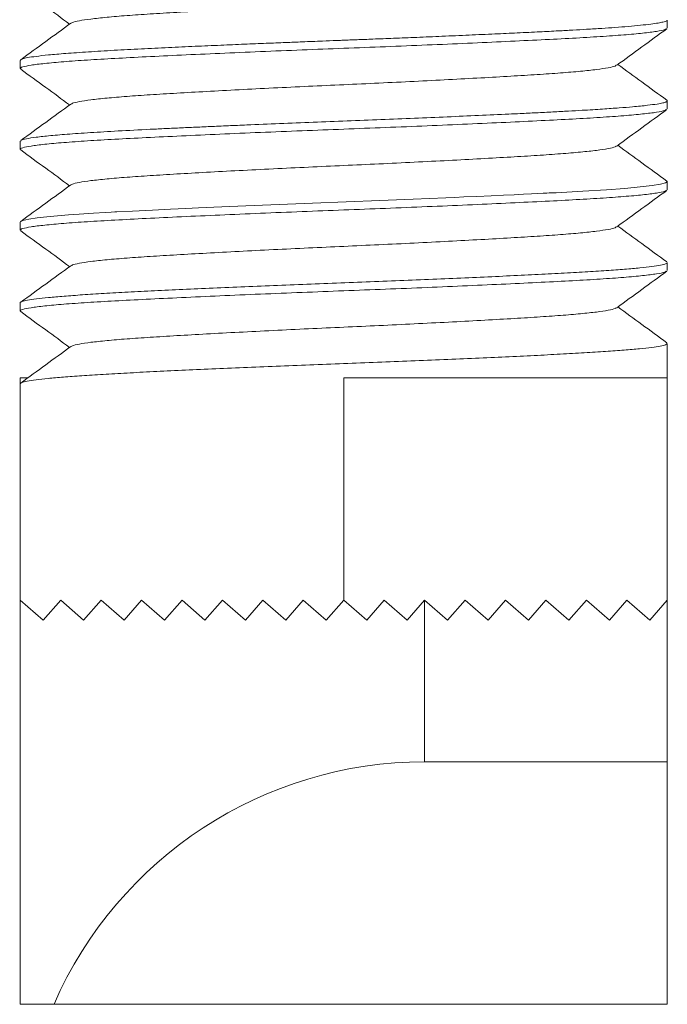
# Model space of a CAD drawing. Header units: millimetres. Extents: x 0 to 210, y 0 to 297.
# Tile 5 of 10: x 131 to 147, y 114 to 138. Entities that reach past the tile are written whole.
import ezdxf

# ---------------------------------------------------------------- set-up
doc = ezdxf.new("R2010")
doc.units = ezdxf.units.MM

msp = doc.modelspace()

# ---------------------------------------------------------------- linework, layer by layer
at = {"color": 7, "linetype": 'Continuous', "lineweight": 15}
for p, q in [((147.147, 138.132), (147.147, 138.332)), ((131.147, 137.333), (131.147, 137.132)), ((147.147, 136.132), (147.147, 136.332)), ((131.147, 135.331), (131.147, 135.132)), ((147.147, 134.132), (147.147, 134.332)), ((131.147, 133.333), (131.147, 133.132)), ((147.147, 132.132), (147.147, 132.332)), ((131.147, 131.333), (131.147, 131.132)), ((147.147, 129.482), (147.147, 130.332)), ((131.33, 129.482), (131.147, 129.482)), ((131.147, 129.482), (131.147, 129.332)), ((139.147, 129.482), (139.147, 123.977)), ((147.147, 129.482), (139.147, 129.482)), ((147.147, 129.482), (147.147, 123.977)), ((131.147, 129.332), (131.147, 123.977)), ((131.147, 113.977), (131.147, 123.977)), ((131.147, 123.977), (131.715, 123.482)), ((131.715, 123.482), (132.147, 123.977)), ((132.147, 123.977), (132.715, 123.482)), ((132.715, 123.482), (133.147, 123.977)), ((133.147, 123.977), (133.715, 123.482)), ((133.715, 123.482), (134.147, 123.977)), ((134.147, 123.977), (134.715, 123.482)), ((134.715, 123.482), (135.147, 123.977)), ((135.147, 123.977), (135.715, 123.482)), ((135.715, 123.482), (136.147, 123.977)), ((136.147, 123.977), (136.715, 123.482)), ((136.715, 123.482), (137.147, 123.977)), ((137.147, 123.977), (137.715, 123.482)), ((137.715, 123.482), (138.147, 123.977)), ((138.147, 123.977), (138.715, 123.482)), ((138.715, 123.482), (139.147, 123.977)), ((139.147, 123.977), (139.715, 123.482)), ((139.715, 123.482), (140.147, 123.977)), ((140.147, 123.977), (140.715, 123.482)), ((140.715, 123.482), (141.147, 123.977)), ((141.147, 123.977), (141.147, 119.977)), ((141.147, 123.977), (141.715, 123.482)), ((141.715, 123.482), (142.147, 123.977)), ((142.147, 123.977), (142.715, 123.482)), ((142.715, 123.482), (143.147, 123.977)), ((143.147, 123.977), (143.715, 123.482)), ((143.715, 123.482), (144.147, 123.977)), ((144.147, 123.977), (144.715, 123.482)), ((144.715, 123.482), (145.147, 123.977)), ((145.147, 123.977), (145.715, 123.482)), ((145.715, 123.482), (146.147, 123.977)), ((146.147, 123.977), (146.715, 123.482)), ((146.715, 123.482), (147.147, 123.977)), ((147.147, 123.977), (147.147, 119.977)), ((141.147, 119.977), (147.147, 119.977)), ((147.147, 119.977), (147.147, 113.977)), ((131.982, 113.977), (131.147, 113.977)), ((147.147, 113.977), (131.982, 113.977))]:
    msp.add_line(p, q, dxfattribs=at)
at = {"color": 7, "linetype": 'Continuous', "lineweight": 15, "flags": 128}
msp.add_lwpolyline([(147.134, 134.348), (147.144, 134.34), (147.147, 134.332), (147.147, 134.332), (147.147, 134.332), (147.147, 134.332), (147.147, 134.332), (147.147, 134.332), (147.147, 134.332), (147.106, 134.301), (146.983, 134.269), (146.77, 134.236), (146.474, 134.202), (146.096, 134.167), (145.644, 134.132), (145.061, 134.095), (144.398, 134.06), (144.228, 134.052), (144.168, 134.049), (144.076, 134.045), (143.95, 134.038), (143.79, 134.03), (143.592, 134.021), (143.363, 134.01), (143.096, 133.997), (142.788, 133.983), (142.439, 133.967), (142.12, 133.953), (141.897, 133.943), (141.671, 133.934), (140.866, 133.9), (140.042, 133.867), (139.209, 133.834), (138.375, 133.801), (137.548, 133.769), (136.729, 133.736), (136.329, 133.719), (135.936, 133.701), (135.553, 133.684), (135.241, 133.668), (134.859, 133.65), (134.417, 133.629), (133.927, 133.605), (133.537, 133.584), (133.512, 133.583), (133.499, 133.582), (133.493, 133.582), (133.49, 133.582), (133.49, 133.582), (133.49, 133.582), (133.49, 133.582), (133.49, 133.582), (133.394, 133.577), (133.246, 133.568), (132.962, 133.551), (132.607, 133.528), (132.343, 133.509), (132.072, 133.488), (131.806, 133.463), (131.562, 133.436), (131.356, 133.406), (131.211, 133.374), (131.148, 133.338), (131.153, 133.333)], dxfattribs=at)
at = {"color": 7, "linetype": 'Continuous', "lineweight": 15}
msp.add_arc((141.147, 109.977), 10, 90, 156.4218, dxfattribs=at)
for points, knots in [([(131.158, 139.116), (131.364, 138.965), (131.768, 138.671), (132.171, 138.376), (132.369, 138.232)], [0, 0, 0, 0, 0.510958, 1, 1, 1, 1]), ([(145.885, 139.213), (145.878, 139.206), (145.858, 139.186), (145.699, 139.15), (145.416, 139.107), (145.018, 139.064), (144.524, 139.022), (143.944, 138.982), (143.283, 138.942), (142.546, 138.9), (141.743, 138.857), (140.895, 138.814), (140.025, 138.772), (139.147, 138.732), (138.269, 138.692), (137.398, 138.65), (136.55, 138.607), (135.748, 138.564), (135.011, 138.522), (134.35, 138.482), (133.769, 138.442), (133.275, 138.4), (132.877, 138.357), (132.595, 138.314), (132.436, 138.278), (132.416, 138.258), (132.409, 138.251)], [0, 0, 0, 0, 0.022268, 0.065776, 0.109668, 0.153559, 0.197068, 0.239831, 0.282594, 0.326103, 0.369994, 0.413886, 0.457394, 0.500157, 0.542921, 0.586429, 0.630321, 0.674212, 0.717721, 0.760484, 0.803247, 0.846756, 0.890647, 0.934538, 0.978047, 1, 1, 1, 1]), ([(147.144, 138.332), (147.145, 138.331), (147.149, 138.325), (147.135, 138.314), (147.103, 138.298), (147.037, 138.279), (146.924, 138.256), (146.743, 138.23), (146.495, 138.202), (146.196, 138.174), (145.872, 138.148), (145.528, 138.124), (145.179, 138.103), (144.817, 138.082), (144.433, 138.062), (143.978, 138.039), (143.455, 138.014), (142.869, 137.987), (142.247, 137.959), (141.599, 137.93), (140.974, 137.904), (140.401, 137.881), (139.971, 137.864), (139.669, 137.852), (139.479, 137.845), (139.306, 137.838), (139.18, 137.833), (139.094, 137.83), (139.035, 137.828), (138.877, 137.822), (138.571, 137.81), (138.15, 137.793), (137.685, 137.774), (137.207, 137.755), (136.671, 137.733), (136.082, 137.708), (135.451, 137.68), (134.79, 137.65), (134.114, 137.617), (133.443, 137.581), (132.812, 137.543), (132.269, 137.505), (131.841, 137.468), (131.532, 137.434), (131.323, 137.402), (131.202, 137.373), (131.149, 137.35), (131.151, 137.337), (131.152, 137.333)], [0, 0, 0, 0, 0.003671, 0.017943, 0.034132, 0.052238, 0.075783, 0.101937, 0.130603, 0.158366, 0.183523, 0.206073, 0.229688, 0.249549, 0.26921, 0.292624, 0.319795, 0.345309, 0.373431, 0.401826, 0.427621, 0.450809, 0.471388, 0.479411, 0.486954, 0.494018, 0.500177, 0.501988, 0.5043, 0.507115, 0.520917, 0.540866, 0.557582, 0.577029, 0.599208, 0.624118, 0.651759, 0.682129, 0.715229, 0.751058, 0.789615, 0.829004, 0.865769, 0.899972, 0.931612, 0.960691, 0.987205, 1, 1, 1, 1]), ([(132.395, 138.251), (132.189, 138.101), (131.777, 137.8), (131.364, 137.499), (131.158, 137.348)], [0, 0, 0, 0, 0.4999548, 1, 1, 1, 1]), ([(147.12, 138.116), (147.111, 138.108), (147.087, 138.087), (146.895, 138.05), (146.56, 138.007), (146.09, 137.964), (145.506, 137.922), (144.819, 137.882), (144.038, 137.842), (143.166, 137.8), (142.217, 137.757), (141.215, 137.714), (140.185, 137.672), (139.147, 137.632), (138.109, 137.592), (137.079, 137.55), (136.076, 137.507), (135.127, 137.464), (134.256, 137.422), (133.474, 137.382), (132.788, 137.342), (132.203, 137.3), (131.734, 137.257), (131.393, 137.214), (131.197, 137.172), (131.123, 137.14), (131.163, 137.121), (131.174, 137.115)], [0, 0, 0, 0, 0.0244719, 0.0662378, 0.1083706, 0.1505034, 0.1922694, 0.2333205, 0.2743717, 0.3161377, 0.3582705, 0.4004032, 0.4421692, 0.4832204, 0.5242715, 0.5660375, 0.6081703, 0.6503031, 0.692069, 0.7331202, 0.7741714, 0.8159373, 0.8580701, 0.9002029, 0.9419689, 0.98302, 1, 1, 1, 1]), ([(145.899, 137.213), (146.105, 137.364), (146.517, 137.665), (146.93, 137.966), (147.136, 138.116)], [0, 0, 0, 0, 0.4999559, 1, 1, 1, 1]), ([(145.885, 137.213), (145.878, 137.206), (145.858, 137.186), (145.699, 137.15), (145.416, 137.107), (145.018, 137.064), (144.524, 137.022), (143.944, 136.982), (143.283, 136.942), (142.546, 136.9), (141.743, 136.857), (140.895, 136.814), (140.025, 136.772), (139.147, 136.732), (138.269, 136.692), (137.398, 136.65), (136.55, 136.607), (135.748, 136.564), (135.011, 136.522), (134.35, 136.482), (133.769, 136.442), (133.275, 136.4), (132.877, 136.357), (132.595, 136.314), (132.436, 136.278), (132.416, 136.258), (132.409, 136.252)], [0, 0, 0, 0, 0.022355, 0.065867, 0.109762, 0.153657, 0.19717, 0.239936, 0.282703, 0.326215, 0.37011, 0.414005, 0.457518, 0.500284, 0.543051, 0.586564, 0.630459, 0.674354, 0.717866, 0.760633, 0.803399, 0.846912, 0.890807, 0.934702, 0.978214, 1, 1, 1, 1]), ([(147.135, 136.348), (146.929, 136.499), (146.526, 136.793), (146.122, 137.088), (145.925, 137.232)], [0, 0, 0, 0, 0.510944, 1, 1, 1, 1]), ([(131.158, 137.116), (131.364, 136.965), (131.768, 136.671), (132.171, 136.376), (132.369, 136.232)], [0, 0, 0, 0, 0.510954, 1, 1, 1, 1]), ([(147.147, 136.332), (147.147, 136.332), (147.147, 136.329), (147.144, 136.323), (147.133, 136.313), (147.105, 136.299), (147.038, 136.279), (146.895, 136.252), (146.656, 136.22), (146.336, 136.188), (145.956, 136.157), (145.545, 136.128), (145.117, 136.101), (144.7, 136.078), (144.319, 136.057), (143.921, 136.037), (143.553, 136.019), (143.085, 135.997), (142.488, 135.97), (141.707, 135.936), (140.897, 135.903), (140.068, 135.869), (139.229, 135.836), (138.388, 135.802), (137.557, 135.769), (136.936, 135.743), (136.518, 135.725), (136.288, 135.716), (135.993, 135.703), (135.636, 135.687), (135.23, 135.669), (134.839, 135.651), (134.302, 135.625), (133.652, 135.592), (132.95, 135.551), (132.359, 135.511), (131.884, 135.471), (131.524, 135.432), (131.284, 135.394), (131.159, 135.36), (131.159, 135.34), (131.158, 135.331)], [0, 0, 0, 0, 0.001206, 0.009224, 0.018918, 0.030287, 0.052956, 0.080277, 0.112247, 0.148865, 0.175869, 0.20494, 0.236077, 0.255757, 0.276181, 0.297349, 0.316355, 0.329725, 0.363138, 0.39655, 0.429962, 0.463375, 0.496787, 0.530199, 0.563612, 0.597024, 0.606574, 0.616125, 0.626262, 0.644623, 0.662861, 0.680976, 0.698967, 0.740443, 0.781249, 0.821385, 0.86085, 0.899645, 0.93777, 0.975224, 1, 1, 1, 1]), ([(132.395, 136.251), (132.189, 136.101), (131.777, 135.8), (131.364, 135.499), (131.158, 135.348)], [0, 0, 0, 0, 0.499955, 1, 1, 1, 1]), ([(147.135, 136.349), (147.139, 136.345), (147.145, 136.34), (147.146, 136.336), (147.147, 136.334)], [0, 0, 0, 0, 0.695417, 1, 1, 1, 1]), ([(147.12, 136.116), (147.111, 136.108), (147.086, 136.087), (146.895, 136.05), (146.56, 136.007), (146.09, 135.964), (145.506, 135.922), (144.819, 135.882), (144.038, 135.842), (143.166, 135.8), (142.217, 135.757), (141.215, 135.714), (140.185, 135.672), (139.147, 135.632), (138.109, 135.592), (137.079, 135.55), (136.076, 135.507), (135.127, 135.464), (134.256, 135.422), (133.474, 135.382), (132.788, 135.342), (132.203, 135.3), (131.734, 135.257), (131.393, 135.214), (131.197, 135.172), (131.123, 135.14), (131.163, 135.121), (131.174, 135.115)], [0, 0, 0, 0, 0.0244143, 0.0661822, 0.1083169, 0.1504517, 0.1922196, 0.2332727, 0.2743257, 0.3160936, 0.3582284, 0.4003631, 0.4421311, 0.4831841, 0.5242372, 0.5660051, 0.6081399, 0.6502746, 0.6920425, 0.7330956, 0.7741487, 0.8159166, 0.8580513, 0.9001861, 0.941954, 0.9830071, 1, 1, 1, 1]), ([(145.899, 135.213), (146.105, 135.364), (146.517, 135.665), (146.93, 135.966), (147.136, 136.116)], [0, 0, 0, 0, 0.499956, 1, 1, 1, 1]), ([(147.136, 134.348), (146.93, 134.498), (146.526, 134.793), (146.122, 135.088), (145.925, 135.232)], [0, 0, 0, 0, 0.5107668, 1, 1, 1, 1]), ([(131.158, 135.116), (131.364, 134.965), (131.768, 134.671), (132.171, 134.376), (132.369, 134.232)], [0, 0, 0, 0, 0.510954, 1, 1, 1, 1]), ([(145.885, 135.213), (145.878, 135.206), (145.858, 135.186), (145.699, 135.15), (145.416, 135.107), (145.018, 135.064), (144.524, 135.022), (143.944, 134.982), (143.283, 134.942), (142.546, 134.9), (141.743, 134.857), (140.895, 134.814), (140.025, 134.772), (139.147, 134.732), (138.269, 134.692), (137.398, 134.65), (136.55, 134.607), (135.748, 134.564), (135.011, 134.522), (134.35, 134.482), (133.769, 134.442), (133.275, 134.4), (132.877, 134.357), (132.595, 134.314), (132.436, 134.278), (132.416, 134.258), (132.409, 134.251)], [0, 0, 0, 0, 0.022297, 0.065808, 0.109703, 0.153597, 0.197109, 0.239875, 0.282641, 0.326153, 0.370048, 0.413942, 0.457454, 0.50022, 0.542986, 0.586498, 0.630393, 0.674287, 0.717799, 0.760565, 0.803331, 0.846843, 0.890737, 0.934632, 0.978144, 1, 1, 1, 1]), ([(132.395, 134.251), (132.189, 134.101), (131.777, 133.8), (131.364, 133.499), (131.158, 133.348)], [0, 0, 0, 0, 0.499953, 1, 1, 1, 1]), ([(147.12, 134.116), (147.111, 134.108), (147.086, 134.087), (146.895, 134.05), (146.56, 134.007), (146.09, 133.964), (145.506, 133.922), (144.819, 133.882), (144.038, 133.842), (143.166, 133.8), (142.217, 133.757), (141.215, 133.714), (140.185, 133.672), (139.147, 133.632), (138.109, 133.592), (137.079, 133.55), (136.076, 133.507), (135.127, 133.464), (134.256, 133.422), (133.474, 133.382), (132.788, 133.342), (132.203, 133.3), (131.734, 133.257), (131.393, 133.214), (131.197, 133.172), (131.123, 133.14), (131.163, 133.121), (131.174, 133.115)], [0, 0, 0, 0, 0.024352, 0.066122, 0.108258, 0.150395, 0.192164, 0.233219, 0.274274, 0.316043, 0.358179, 0.400316, 0.442085, 0.48314, 0.524195, 0.565964, 0.608101, 0.650237, 0.692006, 0.733061, 0.774116, 0.815885, 0.858022, 0.900158, 0.941928, 0.982982, 1, 1, 1, 1]), ([(145.899, 133.213), (146.105, 133.364), (146.517, 133.665), (146.93, 133.966), (147.136, 134.116)], [0, 0, 0, 0, 0.499956, 1, 1, 1, 1]), ([(131.158, 133.116), (131.364, 132.965), (131.768, 132.671), (132.171, 132.376), (132.369, 132.232)], [0, 0, 0, 0, 0.510959, 1, 1, 1, 1]), ([(145.885, 133.213), (145.878, 133.206), (145.858, 133.186), (145.699, 133.15), (145.416, 133.107), (145.018, 133.064), (144.524, 133.022), (143.944, 132.982), (143.283, 132.942), (142.546, 132.9), (141.743, 132.857), (140.895, 132.814), (140.025, 132.772), (139.147, 132.732), (138.269, 132.692), (137.398, 132.65), (136.55, 132.607), (135.748, 132.564), (135.011, 132.522), (134.35, 132.482), (133.769, 132.442), (133.275, 132.4), (132.877, 132.357), (132.595, 132.314), (132.436, 132.278), (132.416, 132.258), (132.409, 132.251)], [0, 0, 0, 0, 0.022226, 0.065726, 0.109609, 0.153492, 0.196993, 0.239748, 0.282503, 0.326003, 0.369886, 0.413769, 0.45727, 0.500025, 0.54278, 0.58628, 0.630163, 0.674046, 0.717547, 0.760302, 0.803057, 0.846557, 0.89044, 0.934323, 0.977824, 1, 1, 1, 1]), ([(147.135, 132.348), (146.929, 132.499), (146.525, 132.793), (146.122, 133.088), (145.925, 133.232)], [0, 0, 0, 0, 0.51101, 1, 1, 1, 1]), ([(147.145, 132.332), (147.138, 132.321), (147.124, 132.299), (146.992, 132.266), (146.78, 132.233), (146.482, 132.199), (146.104, 132.166), (145.65, 132.132), (145.124, 132.099), (144.533, 132.065), (143.883, 132.032), (143.181, 131.998), (142.435, 131.965), (141.652, 131.932), (140.842, 131.898), (140.014, 131.865), (139.176, 131.832), (138.338, 131.798), (137.508, 131.765), (136.697, 131.732), (135.912, 131.699), (135.163, 131.665), (134.458, 131.632), (133.804, 131.599), (133.208, 131.566), (132.678, 131.532), (132.219, 131.499), (131.835, 131.466), (131.532, 131.433), (131.311, 131.4), (131.185, 131.367), (131.133, 131.344), (131.148, 131.333), (131.148, 131.333)], [0, 0, 0, 0, 0.031952, 0.065302, 0.098652, 0.132001, 0.165351, 0.1987, 0.23205, 0.265399, 0.298748, 0.332098, 0.365447, 0.398796, 0.432146, 0.465495, 0.498844, 0.532193, 0.565543, 0.598892, 0.632241, 0.66559, 0.698939, 0.732288, 0.765637, 0.798986, 0.832335, 0.865684, 0.899033, 0.932381, 0.96573, 0.999078, 1, 1, 1, 1]), ([(147.12, 132.116), (147.111, 132.108), (147.086, 132.087), (146.895, 132.05), (146.56, 132.007), (146.09, 131.964), (145.506, 131.922), (144.819, 131.882), (144.038, 131.842), (143.166, 131.8), (142.217, 131.757), (141.215, 131.714), (140.185, 131.672), (139.147, 131.632), (138.109, 131.592), (137.079, 131.55), (136.076, 131.507), (135.127, 131.464), (134.256, 131.422), (133.474, 131.382), (132.788, 131.342), (132.203, 131.3), (131.734, 131.257), (131.393, 131.214), (131.197, 131.172), (131.123, 131.14), (131.163, 131.121), (131.174, 131.115)], [0, 0, 0, 0, 0.024289, 0.066059, 0.108197, 0.150334, 0.192105, 0.23316, 0.274216, 0.315987, 0.358124, 0.400262, 0.442032, 0.483088, 0.524143, 0.565914, 0.608051, 0.650189, 0.691959, 0.733015, 0.774071, 0.815841, 0.857979, 0.900116, 0.941887, 0.982943, 1, 1, 1, 1]), ([(132.395, 132.251), (132.189, 132.1), (131.776, 131.799), (131.364, 131.498), (131.158, 131.348)], [0, 0, 0, 0, 0.499955, 1, 1, 1, 1]), ([(145.899, 131.213), (146.105, 131.363), (146.517, 131.664), (146.929, 131.965), (147.136, 132.116)], [0, 0, 0, 0, 0.4999559, 1, 1, 1, 1]), ([(131.158, 131.116), (131.364, 130.965), (131.768, 130.671), (132.171, 130.376), (132.369, 130.232)], [0, 0, 0, 0, 0.51097, 1, 1, 1, 1]), ([(145.885, 131.213), (145.878, 131.206), (145.858, 131.186), (145.699, 131.15), (145.416, 131.107), (145.018, 131.064), (144.524, 131.022), (143.944, 130.982), (143.283, 130.942), (142.546, 130.9), (141.743, 130.857), (140.895, 130.814), (140.025, 130.772), (139.147, 130.732), (138.269, 130.692), (137.398, 130.65), (136.55, 130.607), (135.748, 130.564), (135.011, 130.522), (134.35, 130.482), (133.769, 130.442), (133.275, 130.4), (132.877, 130.357), (132.595, 130.314), (132.436, 130.278), (132.416, 130.258), (132.409, 130.251)], [0, 0, 0, 0, 0.022165, 0.065681, 0.10958, 0.153479, 0.196995, 0.239766, 0.282536, 0.326053, 0.369952, 0.413851, 0.457367, 0.500137, 0.542908, 0.586424, 0.630323, 0.674222, 0.717738, 0.760509, 0.803279, 0.846796, 0.890695, 0.934594, 0.97811, 1, 1, 1, 1]), ([(147.135, 130.348), (146.929, 130.499), (146.526, 130.793), (146.122, 131.088), (145.925, 131.232)], [0, 0, 0, 0, 0.510935, 1, 1, 1, 1]), ([(147.146, 130.332), (147.138, 130.321), (147.122, 130.299), (146.987, 130.265), (146.772, 130.232), (146.472, 130.198), (146.091, 130.165), (145.634, 130.131), (145.106, 130.098), (144.512, 130.064), (143.86, 130.031), (143.156, 129.997), (142.407, 129.964), (141.623, 129.93), (140.812, 129.897), (139.982, 129.864), (139.143, 129.83), (138.305, 129.797), (137.475, 129.764), (136.664, 129.731), (135.88, 129.697), (135.133, 129.664), (134.43, 129.631), (133.779, 129.598), (133.187, 129.564), (132.66, 129.531), (132.204, 129.498), (131.824, 129.465), (131.523, 129.432), (131.308, 129.398), (131.172, 129.365), (131.155, 129.343), (131.147, 129.332)], [0, 0, 0, 0, 0.032912, 0.066286, 0.099659, 0.133032, 0.166405, 0.199778, 0.233151, 0.266523, 0.299896, 0.333269, 0.366642, 0.400015, 0.433388, 0.46676, 0.500133, 0.533506, 0.566878, 0.600251, 0.633624, 0.666996, 0.700297, 0.733597, 0.766897, 0.800198, 0.833498, 0.866798, 0.900099, 0.933399, 0.9667, 1, 1, 1, 1]), ([(132.395, 130.251), (132.189, 130.101), (131.777, 129.8), (131.364, 129.499), (131.158, 129.348)], [0, 0, 0, 0, 0.499954, 1, 1, 1, 1])]:
    msp.add_open_spline(points, degree=3, knots=knots, dxfattribs=at)

doc.saveas('drawing.dxf')
